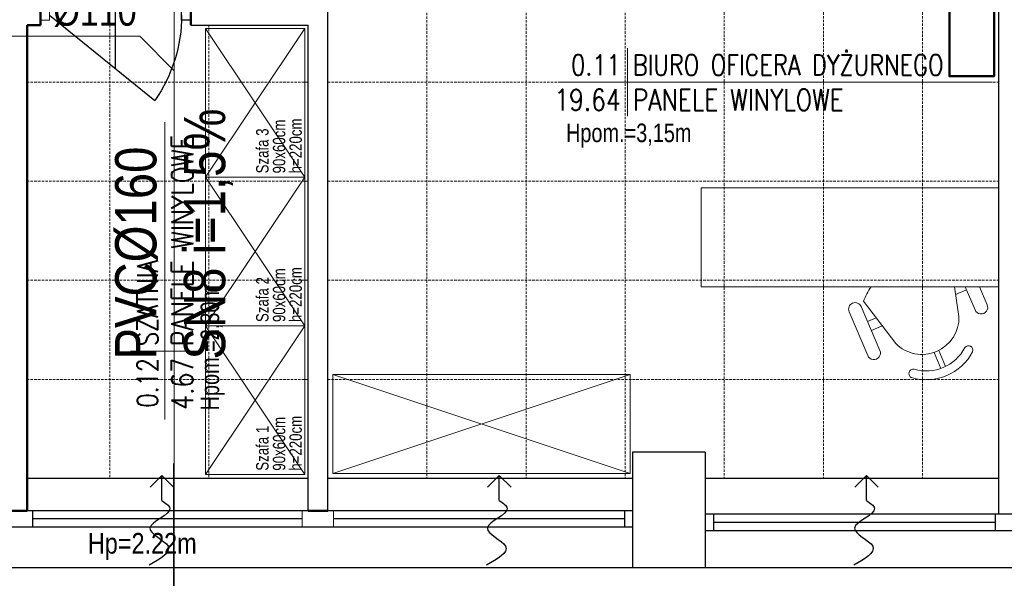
# Model space of a CAD drawing. Header units: millimetres. Extents: x -523 to 1404227, y -783705 to 1038705.
# Tile 93 of 256: x 432974 to 438934, y 121512 to 124893. Entities that reach past the tile are written whole.
import ezdxf
from ezdxf.enums import TextEntityAlignment as Align

# ---------------------------------------------------------------- set-up
doc = ezdxf.new("R2010")
doc.units = ezdxf.units.MM
doc.linetypes.add('DASHEDX2', pattern=[1.5, 1, -0.5])
for name, color, linetype, lineweight in [('2. Obrys', 7, 'Continuous', 30), ('BA_KS_ist.', 34, 'Continuous', 13), ('BA_met', 7, 'Continuous', 18), ('BA_txs', 2, 'Continuous', 18), ('mm_klimatyzacja', 94, 'Continuous', 50), ('MM_KS_OPISY', 7, 'Continuous', 9), ('mm_Wentylacja', 5, 'Continuous', 50), ('PG_PRZERYWANE_ŚREDNIE', 1, 'DASHEDX2', 18), ('PG_WIDOKOWE_CIENKIE', 7, 'Continuous', 18), ('PG_WYPOSAŻENIE', 1, 'Continuous', 18), ('WYPOSAŻENIE GARAŻU', 253, 'Continuous', 5)]:
    doc.layers.add(name, color=color, linetype=linetype, lineweight=lineweight)
doc.styles.add('BIKTC', font='bikromsw.shx', dxfattribs={"width": 0.8})
doc.styles.add('BIKTS', font='bikromsw.shx', dxfattribs={"width": 0.85})
doc.styles.add('ROMANS', font='romans', dxfattribs={"width": 0.7})
doc.styles.get("Standard").update_dxf_attribs({"font": 'arial.ttf'})

# ---------------------------------------------------------------- blocks, each defined once
blk = doc.blocks.new('A$Ce0212712')
at = {"layer": 'PG_WYPOSAŻENIE', "color": 251}
for p, q in [((116.19, 180), (56.19, 180)), ((56.19, 180), (56.19, 0)), ((116.19, 180), (116.19, 0)), ((56.19, 168.56), (45.38, 173.16)), ((42.24, 165.79), (56.19, 159.85)), ((56.19, 153.35), (38.28, 156.09)), ((51.59, 154.05), (54.39, 160.62)), ((6.86, 145.14), (16.55, 141.01)), ((8.09, 148.02), (17.78, 143.9)), ((21.98, 117.78), (47.48, 98.27)), ((17.73, 108.2), (44.23, 96.92)), ((32.67, 109.6), (29.87, 103.03)), ((35.34, 100.7), (37.54, 105.87)), ((41.09, 89.55), (14.59, 100.83)), ((116.19, 0), (56.19, 0))]:
    blk.add_line(p, q, dxfattribs=at)
for centre, radius, start, end in [((43.81, 169.48), 4, 66.94156, 246.94156), ((31.82, 136.22), 31.82, 117.82605, 196.05706), ((17.91, 161.85), 2.68, 305.05972, 110.59239), ((31.82, 136.22), 26.51, 117.82605, 196.05706), ((37.71, 133.71), 22.39, 88.53713, 225.34598), ((3.7, 128.47), 2.68, 203.29072, 8.82339), ((16.16, 104.52), 4, 66.94156, 246.94156), ((33.44, 135.53), 39.82, 290.65312, 304.84116), ((42.66, 93.24), 4, 246.94156, 66.94156)]:
    blk.add_arc(centre, radius, start, end, dxfattribs=at)
blk = doc.blocks.new('bikmet')
blk.add_line((0, 1.65), (0, -1.65))
at = {"style": 'ROMANS', "width": 0.8}
blk.add_attdef('NRPOM', text='', height=1, dxfattribs=at).set_placement((-0.333, 0.333), align=Align.RIGHT)
blk.add_attdef('NWAPOM', (0.25, 0.333), '', height=1, dxfattribs=at)
blk.add_attdef('RAREA', text='', height=1.042, dxfattribs=at).set_placement((-0.333, -0.333), align=Align.TOP_RIGHT)
blk.add_attdef('PODLOGA', text='', height=1.042, dxfattribs=at).set_placement((0.25, -0.333), align=Align.TOP_LEFT)
blk = doc.blocks.new('jamb')
blk.add_lwpolyline([(-0.5, -0.5), (-0.5, 0.5), (0.5, 0.5), (0.5, -0.5)], close=True)
blk = doc.blocks.new('A$C6b6b2cc1')
at = {"color": 5, "lineweight": 20}
for p, q in [((17.9, 91), (29.9, 91)), ((17.9, 0), (29.9, 0))]:
    blk.add_line(p, q, dxfattribs=at)
for p, q in [((20.9, 85.5), (20.9, 91)), ((20.9, 91), (26.9, 91)), ((26.9, 91), (26.9, 85.5)), ((26.9, 85.5), (20.9, 85.5))]:
    blk.add_line(p, q)
at = {"color": 0, "extrusion": (0, 0, -1)}
blk.add_line((23.9, 5.5), (75.47, 69.26), dxfattribs=at)
at = {"extrusion": (0, 0, -1)}
blk.add_line((56.49, 45.5), (0, 45.5), dxfattribs=at)
at = {"color": 0, "extrusion": (0, 0, -1)}
blk.add_arc((-23.9, -4.5), 90, 90, 124.95948, dxfattribs=at)
at = {"layer": 'WYPOSAŻENIE GARAŻU', "color": 240, "xscale": 5.5, "yscale": 5.999999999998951, "zscale": 5.5, "rotation": 90}
blk.add_blockref('jamb', (23.9, 2.75), dxfattribs=at)
blk = doc.blocks.new('podciecie')
at = {"layer": 'mm_Wentylacja', "color": 142, "lineweight": 30}
for p, q in [((23288, -37575.5), (23288, -37590.5)), ((23288, -37590.5), (23280.93, -37583.43)), ((23288, -37590.5), (23295.07, -37583.43))]:
    blk.add_line(p, q, dxfattribs=at)
blk.add_spline([(23288, -37575.5), (23283.25, -37570.75), (23295.25, -37558.75), (23284.25, -37547.75), (23295.75, -37536.25)], degree=3, dxfattribs=at)
blk = doc.blocks.new('A$C31e338d0')
for p, q in [((363508.4, 9194.4), (363508.4, 3029.4)), ((359448.4, 3049.4), (359448.4, 6189.4)), ((358618.4, 5989.4), (359328.4, 5989.4)), ((359328.4, 3049.4), (359328.4, 5989.4)), ((361733.4, 3404.4), (361293.4, 3404.4)), ((361293.4, 3404.4), (361293.4, 2704.4)), ((361733.4, 3404.4), (361733.4, 2704.4)), ((359328.4, 3244.4), (357628.4, 3244.4)), ((361293.4, 3244.4), (359448.4, 3244.4)), ((363508.4, 3244.4), (361733.4, 3244.4)), ((361293.4, 3049.4), (355738.4, 3049.4)), ((357663.4, 2949.4), (357663.4, 3049.4)), ((361243.4, 3049.4), (361243.4, 2949.4)), ((361293.4, 3049.4), (361293.4, 2949.4)), ((359293.4, 2999.4), (357663.4, 2999.4)), ((361243.4, 2999.4), (359483.4, 2999.4)), ((361733.4, 3029.4), (361733.4, 2929.4)), ((363678.4, 3029.4), (361733.4, 3029.4)), ((361783.4, 3029.4), (361783.4, 2929.4)), ((363488.4, 3029.4), (363488.4, 2929.4)), ((361293.4, 2949.4), (355738.4, 2949.4)), ((361733.4, 2929.4), (363678.4, 2929.4)), ((361783.4, 2979.4), (363488.4, 2979.4)), ((369668.4, 2704.4), (355058.4, 2704.4))]:
    blk.add_line(p, q)
at = {"lineweight": 20}
for p, q in [((358513.4, 2325.8), (358513.4, 3336.2)), ((359293.4, 2949.4), (359293.4, 3049.4)), ((359483.4, 2949.4), (359483.4, 3049.4))]:
    blk.add_line(p, q, dxfattribs=at)
at = {"layer": 'BA_met', "color": 18}
for p, q in [((360848.7, 5643.7), (363472.8, 5643.7)), ((358460.6, 3601.2), (358460.6, 5402.6))]:
    blk.add_line(p, q, dxfattribs=at)
at = {"layer": 'PG_PRZERYWANE_ŚREDNIE', "color": 251, "lineweight": 15, "ltscale": 15}
for p, q in [((361848.4, 9194.4), (361848.4, 3244.4)), ((362448.4, 9194.4), (362448.4, 3244.4)), ((363048.4, 9194.4), (363048.4, 3244.4)), ((360048.4, 7279.4), (360048.4, 3244.4)), ((360648.4, 7279.4), (360648.4, 3244.4)), ((361248.4, 7279.4), (361248.4, 3244.4)), ((358128.4, 5989.4), (358128.4, 3244.4)), ((358728.4, 5989.4), (358728.4, 3244.4)), ((359328.4, 5644.4), (357628.4, 5644.4)), ((359448.4, 5644.4), (363508.4, 5644.4)), ((359328.4, 5044.4), (357628.4, 5044.4)), ((359448.4, 5044.4), (363508.4, 5044.4)), ((359328.4, 4444.4), (357628.4, 4444.4)), ((359448.4, 4444.4), (363508.4, 4444.4)), ((359328.4, 3844.4), (357628.4, 3844.4)), ((359448.4, 3844.4), (363508.4, 3844.4))]:
    blk.add_line(p, q, dxfattribs=at)
at = {"layer": 'PG_WIDOKOWE_CIENKIE', "color": 18, "lineweight": 50}
for p, q in [((357708.4, 5989.4), (357708.4, 6109.4)), ((358618.4, 5989.4), (358618.4, 6109.4)), ((357628.4, 5989.4), (357708.4, 5989.4)), ((357628.4, 3049.4), (357628.4, 5989.4)), ((357508.4, 3049.4), (357628.4, 3049.4)), ((359328.4, 3049.4), (359448.4, 3049.4))]:
    blk.add_line(p, q, dxfattribs=at)
at = {"layer": 'PG_WYPOSAŻENIE', "color": 251}
for p, q in [((359308.4, 5969.4), (358708.4, 5969.4)), ((358708.4, 5969.4), (358708.4, 5069.4)), ((358708.4, 5069.4), (359308.4, 5969.4)), ((358708.4, 5969.4), (359308.4, 5069.4)), ((359308.4, 5069.4), (359308.4, 5969.4)), ((358708.4, 5069.4), (359308.4, 5069.4)), ((359308.4, 5069.4), (358708.4, 5069.4)), ((359308.4, 5069.4), (358708.4, 5069.4)), ((359308.4, 5069.4), (358708.4, 5069.4)), ((358708.4, 5069.4), (358708.4, 4169.4)), ((358708.4, 4169.4), (359308.4, 5069.4)), ((358708.4, 5069.4), (359308.4, 4169.4)), ((359308.4, 4169.4), (359308.4, 5069.4)), ((358708.4, 4169.4), (359308.4, 4169.4)), ((359308.4, 4169.4), (358708.4, 4169.4)), ((359308.4, 4169.4), (358708.4, 4169.4)), ((359308.4, 4169.4), (358708.4, 4169.4)), ((358708.4, 4169.4), (358708.4, 3269.4)), ((358708.4, 3269.4), (359308.4, 4169.4)), ((358708.4, 4169.4), (359308.4, 3269.4)), ((359308.4, 3269.4), (359308.4, 4169.4)), ((361278.4, 3874.4), (359478.4, 3874.4)), ((359478.4, 3874.4), (359478.4, 3274.4)), ((359478.4, 3874.4), (361278.4, 3274.4)), ((361278.4, 3874.4), (359478.4, 3274.4)), ((361278.4, 3874.4), (361278.4, 3274.4)), ((358708.4, 3269.4), (359308.4, 3269.4)), ((359308.4, 3269.4), (358708.4, 3269.4)), ((359308.4, 3269.4), (358708.4, 3269.4)), ((359478.4, 3274.4), (361278.4, 3274.4))]:
    blk.add_line(p, q, dxfattribs=at)
at = {"color": 5, "lineweight": 20, "yscale": 10, "zscale": 10, "rotation": 270}
for name, p, xscale in [('A$C6b6b2cc1', (357708.4, 6288.4), 10), ('A$Ce0212712', (361708.4, 3842.5), -10)]:
    blk.add_blockref(name, p, dxfattribs=dict(at, xscale=xscale))
at = {"layer": 'BA_met', "color": 18, "xscale": 125, "yscale": 125, "zscale": 125}
blk.add_blockref('bikmet', (361262.9, 5643.7), dxfattribs=at).add_auto_attribs({'NRPOM': '0.11', 'NWAPOM': 'BIURO OFICERA DYŻURNEGO', 'RAREA': '19.64', 'PODLOGA': 'PANELE WINYLOWE'})
at = {"layer": 'BA_met', "color": 18, "xscale": 125, "yscale": 125, "zscale": 125, "rotation": 90}
blk.add_blockref('bikmet', (358460.6, 4015.4), dxfattribs=at).add_auto_attribs({'NRPOM': '0.12', 'NWAPOM': 'SZATNIA', 'RAREA': '4.67', 'PODLOGA': 'PANELE WINYLOWE'})
at = {"layer": 'mm_Wentylacja', "color": 2, "lineweight": 30, "xscale": 10, "yscale": 10, "zscale": 10, "rotation": 180}
for p in [(591323.9, -372643.3), (593366.5, -372643.3), (595589.6, -372643.3)]:
    blk.add_blockref('podciecie', p, dxfattribs=at)
at = {"layer": 'BA_txs', "color": 18, "style": 'BIKTS', "width": 0.85}
blk.add_text('Hp=2.22m', height=125, dxfattribs=at).set_placement((357995.2, 2789.7))
at = {"layer": 'PG_WYPOSAŻENIE', "color": 18, "attachment_point": 1, "style": 'BIKTC'}
for s, width, gutter_width, insert, char_height, rotation in [('90x60cm', 6506.795, 500, (359115.7, 5091.6), 75, 90), ('h=220cm', 6506.795, 500, (359215.8, 5091.6), 75, 90), ('Szafa 3', 6506.795, 500, (359014.2, 5091.6), 75, 90), ('Hpom.=3,15m', 9760.193, 750, (360890.3, 5393.4), 112.5, 360), ('Hpom.=2,80m', 9760.193, 750, (358677.8, 3656.8), 112.5, 90), ('90x60cm', 6506.795, 500, (359115.7, 4191.6), 75, 90), ('h=220cm', 6506.795, 500, (359215.8, 4191.6), 75, 90), ('Szafa 2', 6506.795, 500, (359014.2, 4191.6), 75, 90), ('90x60cm', 6506.795, 500, (359115.7, 3291.6), 75, 90), ('h=220cm', 6506.795, 500, (359215.8, 3291.6), 75, 90), ('Szafa 1', 6506.795, 500, (359014.2, 3291.6), 75, 90)]:
    blk.add_mtext_dynamic_manual_height_columns(s, width=width, gutter_width=gutter_width, heights=[0], dxfattribs=dict(at, insert=insert, char_height=char_height, rotation=rotation))

msp = doc.modelspace()

# ---------------------------------------------------------------- linework, layer by layer
at = {"layer": 'BA_KS_ist.', "linetype": 'Continuous', "ltscale": 25}
for p, q in [((433909.27, 120733.29), (433909.27, 142353.02)), ((432888.33, 124793.06), (433701.02, 124793.06)), ((433701.02, 124793.06), (433909.27, 124584.8))]:
    msp.add_line(p, q, dxfattribs=at)
msp.add_lwpolyline([(436825.25, 142635.85), (434913.06, 142635.85), (433909.27, 141632.06), (433909.27, 120733.29)], dxfattribs=at)
at = {"layer": 'mm_klimatyzacja', "color": 3, "linetype": 'Continuous', "lineweight": 50, "ltscale": 50}
msp.add_lwpolyline([(438872.33, 125391.57), (438872.33, 124551.57), (438602.33, 124551.57), (438602.33, 125391.57)], close=True, dxfattribs=at)

# ---------------------------------------------------------------- block references
at = {"layer": '2. Obrys'}
msp.add_blockref('A$C31e338d0', (75390.84, 118871.37), dxfattribs=at)

# ---------------------------------------------------------------- texts
at = {"layer": 'MM_KS_OPISY', "insert": (433177.44, 125036.88), "char_height": 180, "attachment_point": 1}
msp.add_mtext_dynamic_manual_height_columns('{\\fArial Narrow|b0|i0|c238|p34;%%C110}', width=2009.859, gutter_width=10, heights=[0], dxfattribs=at)
at = {"layer": 'MM_KS_OPISY', "insert": (433551.31, 122835.92), "char_height": 250, "attachment_point": 1, "rotation": 90}
msp.add_mtext_dynamic_manual_height_columns('\\fArial Narrow|b0|i0|c238|p34;PVC%%C160\\PSN8 i=1,5%', width=1695.9543, gutter_width=10, heights=[0], dxfattribs=at)

doc.saveas('drawing.dxf')
